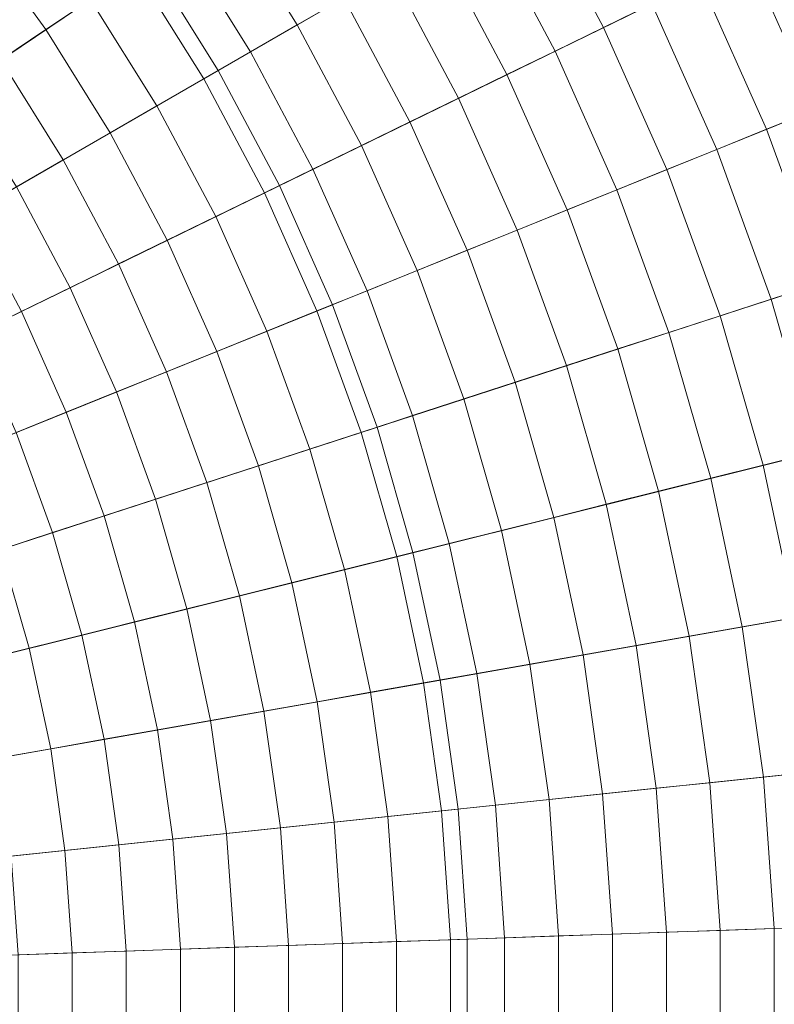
# Model space of a CAD drawing. Header units: centimetres. Extents: x -3.01 to 4.18, y -6.48 to 0.72.
# Tile 241 of 256: x 1.35 to 1.75, y -2.88 to -2.35. Entities that reach past the tile are written whole.
import ezdxf

# ---------------------------------------------------------------- set-up
doc = ezdxf.new("R2010")
doc.units = ezdxf.units.CM
doc.header["$LTSCALE"] = 2.54
doc.layers.add('Lucido design-1', color=7, linetype='Continuous')

# ---------------------------------------------------------------- blocks, each defined once
blk = doc.blocks.new('Gruppo-1')
at = {"color": 142, "linetype": 'Continuous', "lineweight": 9}
for points in [[(1.41493, -2.32202, -14.60843), (1.37393, -2.26558, -14.60843), (0.58636, -2.8809, -14.60843), (1.41493, -2.32202, -14.60843)], [(0.58636, -2.8809, -13.70118), (1.37393, -2.26558, -13.70118), (1.41493, -2.32202, -13.70118), (0.58636, -2.8809, -13.70118)], [(1.4519, -2.38118, -14.60843), (1.41493, -2.32202, -14.60843), (0.58636, -2.8809, -14.60843), (1.4519, -2.38118, -14.60843)], [(0.58636, -2.8809, -13.70118), (1.41493, -2.32202, -13.70118), (1.4519, -2.38118, -13.70118), (0.58636, -2.8809, -13.70118)], [(1.4519, -2.38118, -13.70118), (1.41493, -2.32202, -13.70118), (1.41493, -2.32202, -14.60843), (1.4519, -2.38118, -14.60843), (1.4519, -2.38118, -13.70118)], [(1.48465, -2.44277, -14.60843), (1.4519, -2.38118, -14.60843), (0.58636, -2.8809, -14.60843), (1.48465, -2.44277, -14.60843)], [(0.58636, -2.8809, -13.70118), (1.4519, -2.38118, -13.70118), (1.48465, -2.44277, -13.70118), (0.58636, -2.8809, -13.70118)], [(1.48465, -2.44277, -13.70118), (1.4519, -2.38118, -13.70118), (1.4519, -2.38118, -14.60843), (1.48465, -2.44277, -14.60843), (1.48465, -2.44277, -13.70118)], [(1.51302, -2.5065, -14.60843), (1.48465, -2.44277, -14.60843), (0.58636, -2.8809, -14.60843), (1.51302, -2.5065, -14.60843)], [(0.58636, -2.8809, -13.70118), (1.48465, -2.44277, -13.70118), (1.51302, -2.5065, -13.70118), (0.58636, -2.8809, -13.70118)], [(1.51302, -2.5065, -13.70118), (1.48465, -2.44277, -13.70118), (1.48465, -2.44277, -14.60843), (1.51302, -2.5065, -14.60843), (1.51302, -2.5065, -13.70118)], [(1.53688, -2.57206, -14.60843), (1.51302, -2.5065, -14.60843), (0.58636, -2.8809, -14.60843), (1.53688, -2.57206, -14.60843)], [(0.58636, -2.8809, -13.70118), (1.51302, -2.5065, -13.70118), (1.53688, -2.57206, -13.70118), (0.58636, -2.8809, -13.70118)], [(1.53688, -2.57206, -13.70118), (1.51302, -2.5065, -13.70118), (1.51302, -2.5065, -14.60843), (1.53688, -2.57206, -14.60843), (1.53688, -2.57206, -13.70118)], [(1.55611, -2.63911, -14.60843), (1.53688, -2.57206, -14.60843), (0.58636, -2.8809, -14.60843), (1.55611, -2.63911, -14.60843)], [(0.58636, -2.8809, -13.70118), (1.53688, -2.57206, -13.70118), (1.55611, -2.63911, -13.70118), (0.58636, -2.8809, -13.70118)], [(1.55611, -2.63911, -13.70118), (1.53688, -2.57206, -13.70118), (1.53688, -2.57206, -14.60843), (1.55611, -2.63911, -14.60843), (1.55611, -2.63911, -13.70118)], [(1.57061, -2.70735, -14.60843), (1.55611, -2.63911, -14.60843), (0.58636, -2.8809, -14.60843), (1.57061, -2.70735, -14.60843)], [(0.58636, -2.8809, -13.70118), (1.55611, -2.63911, -13.70118), (1.57061, -2.70735, -13.70118), (0.58636, -2.8809, -13.70118)], [(1.57061, -2.70735, -13.70118), (1.55611, -2.63911, -13.70118), (1.55611, -2.63911, -14.60843), (1.57061, -2.70735, -14.60843), (1.57061, -2.70735, -13.70118)], [(1.58032, -2.77643, -14.60843), (1.57061, -2.70735, -14.60843), (0.58636, -2.8809, -14.60843), (1.58032, -2.77643, -14.60843)], [(0.58636, -2.8809, -13.70118), (1.57061, -2.70735, -13.70118), (1.58032, -2.77643, -13.70118), (0.58636, -2.8809, -13.70118)], [(1.58032, -2.77643, -13.70118), (1.57061, -2.70735, -13.70118), (1.57061, -2.70735, -14.60843), (1.58032, -2.77643, -14.60843), (1.58032, -2.77643, -13.70118)], [(1.58519, -2.84602, -14.60843), (1.58032, -2.77643, -14.60843), (0.58636, -2.8809, -14.60843), (1.58519, -2.84602, -14.60843)], [(0.58636, -2.8809, -13.70118), (1.58032, -2.77643, -13.70118), (1.58519, -2.84602, -13.70118), (0.58636, -2.8809, -13.70118)], [(1.58519, -2.84602, -13.70118), (1.58032, -2.77643, -13.70118), (1.58032, -2.77643, -14.60843), (1.58519, -2.84602, -14.60843), (1.58519, -2.84602, -13.70118)], [(1.58519, -2.91578, -14.60843), (1.58519, -2.84602, -14.60843), (0.58636, -2.8809, -14.60843), (1.58519, -2.91578, -14.60843)], [(0.58636, -2.8809, -13.70118), (1.58519, -2.84602, -13.70118), (1.58519, -2.91578, -13.70118), (0.58636, -2.8809, -13.70118)], [(1.58519, -2.91578, -13.70118), (1.58519, -2.84602, -13.70118), (1.58519, -2.84602, -14.60843), (1.58519, -2.91578, -14.60843), (1.58519, -2.91578, -13.70118)]]:
    blk.add_polyline3d(points, dxfattribs=at)
for points in [[(1.57828, 0.57832, -13.70234), (1.33456, 0.63909, -13.70234), (0.58681, -2.87878, -13.70234), (0.58696, -2.87882, -13.70234)], [(1.81716, 0.5007, -13.70234), (1.57828, 0.57832, -13.70234), (0.58696, -2.87882, -13.70234), (0.5871, -2.87887, -13.70234)], [(2.05005, 0.40661, -13.70234), (1.81716, 0.5007, -13.70234), (0.5871, -2.87887, -13.70234), (0.58724, -2.87892, -13.70234)], [(2.27581, 0.2965, -13.70234), (2.05005, 0.40661, -13.70234), (0.58724, -2.87892, -13.70234), (0.58738, -2.87899, -13.70234)], [(2.49334, 0.17091, -13.70234), (2.27581, 0.2965, -13.70234), (0.58738, -2.87899, -13.70234), (0.58751, -2.87906, -13.70234)], [(2.70158, 0.03045, -13.70234), (2.49334, 0.17091, -13.70234), (0.58751, -2.87906, -13.70234), (0.58763, -2.87915, -13.70234)], [(2.89951, -0.12419, -13.70234), (2.70158, 0.03045, -13.70234), (0.58763, -2.87915, -13.70234), (0.58775, -2.87924, -13.70234)], [(3.08618, -0.29226, -13.70234), (2.89951, -0.12419, -13.70234), (0.58775, -2.87924, -13.70234), (0.58786, -2.87934, -13.70234)], [(3.26066, -0.47295, -13.70234), (3.08618, -0.29226, -13.70234), (0.58786, -2.87934, -13.70234), (0.58797, -2.87945, -13.70234)], [(3.42212, -0.66536, -13.70234), (3.26066, -0.47295, -13.70234), (0.58797, -2.87945, -13.70234), (0.58806, -2.87957, -13.70234)], [(3.56976, -0.86857, -13.70234), (3.42212, -0.66536, -13.70234), (0.58806, -2.87957, -13.70234), (0.58815, -2.87969, -13.70234)], [(3.70286, -1.08159, -13.70234), (3.56976, -0.86857, -13.70234), (0.58815, -2.87969, -13.70234), (0.58823, -2.87982, -13.70234)], [(3.82078, -1.30336, -13.70234), (3.70286, -1.08159, -13.70234), (0.58823, -2.87982, -13.70234), (0.5883, -2.87995, -13.70234)], [(3.92295, -1.53283, -13.70234), (3.82078, -1.30336, -13.70234), (0.5883, -2.87995, -13.70234), (0.58837, -2.88009, -13.70234)], [(4.00886, -1.76886, -13.70234), (3.92295, -1.53283, -13.70234), (0.58837, -2.88009, -13.70234), (0.58842, -2.88023, -13.70234)], [(4.07809, -2.01031, -13.70234), (4.00886, -1.76886, -13.70234), (0.58842, -2.88023, -13.70234), (0.58846, -2.88038, -13.70234)], [(4.13032, -2.256, -13.70234), (4.07809, -2.01031, -13.70234), (0.58846, -2.88038, -13.70234), (0.58849, -2.88052, -13.70234)], [(4.16527, -2.50474, -13.70234), (4.13032, -2.256, -13.70234), (0.58849, -2.88052, -13.70234), (0.58851, -2.88067, -13.70234)], [(1.65812, -2.35816, -12.70051), (1.61905, -2.28467, -12.70051), (1.64398, -2.27028, -12.70526), (1.684, -2.34555, -12.70526)], [(1.4942, -2.35676, -12.67824), (1.45542, -2.29471, -12.67824), (1.47935, -2.27857, -12.68249), (1.51919, -2.34233, -12.68249)], [(1.63224, -2.37079, -12.69585), (1.59411, -2.29908, -12.69585), (1.61905, -2.28467, -12.70051), (1.65812, -2.35816, -12.70051)], [(1.35959, -2.35935, -12.66223), (1.32132, -2.30668, -12.66223), (1.34411, -2.28888, -12.66608), (1.38356, -2.34318, -12.66608)], [(1.46919, -2.3712, -12.67409), (1.43148, -2.31086, -12.67409), (1.45542, -2.29471, -12.67824), (1.4942, -2.35676, -12.67824)], [(1.60634, -2.38342, -12.6913), (1.56915, -2.31349, -12.6913), (1.59411, -2.29908, -12.69585), (1.63224, -2.37079, -12.69585)], [(1.3356, -2.37553, -12.65847), (1.29852, -2.3245, -12.65847), (1.32132, -2.30668, -12.66223), (1.35959, -2.35935, -12.66223)], [(1.44416, -2.38565, -12.67003), (1.40753, -2.32701, -12.67003), (1.43148, -2.31086, -12.67409), (1.46919, -2.3712, -12.67409)], [(1.772, -2.40187, -12.71507), (1.7357, -2.32033, -12.71507), (1.76153, -2.30773, -12.72012), (1.79864, -2.3911, -12.72012)], [(1.58042, -2.39606, -12.68685), (1.54418, -2.3279, -12.68685), (1.56915, -2.31349, -12.6913), (1.60634, -2.38342, -12.6913)], [(1.74534, -2.41264, -12.71011), (1.70986, -2.33293, -12.71011), (1.7357, -2.32033, -12.71507), (1.772, -2.40187, -12.71507)], [(1.41913, -2.4001, -12.66608), (1.38356, -2.34318, -12.66608), (1.40753, -2.32701, -12.67003), (1.44416, -2.38565, -12.67003)], [(1.55449, -2.40871, -12.68249), (1.51919, -2.34233, -12.68249), (1.54418, -2.3279, -12.68685), (1.58042, -2.39606, -12.68685)], [(1.71867, -2.42342, -12.70526), (1.684, -2.34555, -12.70526), (1.70986, -2.33293, -12.71011), (1.74534, -2.41264, -12.71011)], [(1.39408, -2.41456, -12.66223), (1.35959, -2.35935, -12.66223), (1.38356, -2.34318, -12.66608), (1.41913, -2.4001, -12.66608)], [(1.52855, -2.42136, -12.67824), (1.4942, -2.35676, -12.67824), (1.51919, -2.34233, -12.68249), (1.55449, -2.40871, -12.68249)], [(1.69198, -2.4342, -12.70051), (1.65812, -2.35816, -12.70051), (1.684, -2.34555, -12.70526), (1.71867, -2.42342, -12.70526)], [(1.36903, -2.42903, -12.65847), (1.3356, -2.37553, -12.65847), (1.35959, -2.35935, -12.66223), (1.39408, -2.41456, -12.66223)], [(1.50259, -2.43402, -12.67409), (1.46919, -2.3712, -12.67409), (1.4942, -2.35676, -12.67824), (1.52855, -2.42136, -12.67824)], [(1.66527, -2.44499, -12.69585), (1.63224, -2.37079, -12.69585), (1.65812, -2.35816, -12.70051), (1.69198, -2.4342, -12.70051)], [(1.63855, -2.45579, -12.6913), (1.60634, -2.38342, -12.6913), (1.63224, -2.37079, -12.69585), (1.66527, -2.44499, -12.69585)], [(1.34396, -2.4435, -12.65482), (1.3116, -2.39172, -12.65482), (1.3356, -2.37553, -12.65847), (1.36903, -2.42903, -12.65847)], [(1.47662, -2.44669, -12.67003), (1.44416, -2.38565, -12.67003), (1.46919, -2.3712, -12.67409), (1.50259, -2.43402, -12.67409)], [(1.45064, -2.45936, -12.66608), (1.41913, -2.4001, -12.66608), (1.44416, -2.38565, -12.67003), (1.47662, -2.44669, -12.67003)], [(1.61182, -2.46659, -12.68685), (1.58042, -2.39606, -12.68685), (1.60634, -2.38342, -12.6913), (1.63855, -2.45579, -12.6913)], [(1.58507, -2.47739, -12.68249), (1.55449, -2.40871, -12.68249), (1.58042, -2.39606, -12.68685), (1.61182, -2.46659, -12.68685)], [(1.42465, -2.47204, -12.66223), (1.39408, -2.41456, -12.66223), (1.41913, -2.4001, -12.66608), (1.45064, -2.45936, -12.66608)], [(1.77518, -2.49463, -12.71011), (1.74534, -2.41264, -12.71011), (1.772, -2.40187, -12.71507), (1.80253, -2.48574, -12.71507)], [(1.55831, -2.48821, -12.67824), (1.52855, -2.42136, -12.67824), (1.55449, -2.40871, -12.68249), (1.58507, -2.47739, -12.68249)], [(1.74782, -2.50352, -12.70526), (1.71867, -2.42342, -12.70526), (1.74534, -2.41264, -12.71011), (1.77518, -2.49463, -12.71011)], [(1.39864, -2.48472, -12.65847), (1.36903, -2.42903, -12.65847), (1.39408, -2.41456, -12.66223), (1.42465, -2.47204, -12.66223)], [(1.53153, -2.49902, -12.67409), (1.50259, -2.43402, -12.67409), (1.52855, -2.42136, -12.67824), (1.55831, -2.48821, -12.67824)], [(1.72044, -2.51241, -12.70051), (1.69198, -2.4342, -12.70051), (1.71867, -2.42342, -12.70526), (1.74782, -2.50352, -12.70526)], [(1.37262, -2.49741, -12.65482), (1.34396, -2.4435, -12.65482), (1.36903, -2.42903, -12.65847), (1.39864, -2.48472, -12.65847)], [(1.50474, -2.50985, -12.67003), (1.47662, -2.44669, -12.67003), (1.50259, -2.43402, -12.67409), (1.53153, -2.49902, -12.67409)], [(1.69305, -2.52131, -12.69585), (1.66527, -2.44499, -12.69585), (1.69198, -2.4342, -12.70051), (1.72044, -2.51241, -12.70051)], [(1.3466, -2.51011, -12.65127), (1.31888, -2.45798, -12.65127), (1.34396, -2.4435, -12.65482), (1.37262, -2.49741, -12.65482)], [(1.47794, -2.52068, -12.66608), (1.45064, -2.45936, -12.66608), (1.47662, -2.44669, -12.67003), (1.50474, -2.50985, -12.67003)], [(1.66564, -2.53022, -12.6913), (1.63855, -2.45579, -12.6913), (1.66527, -2.44499, -12.69585), (1.69305, -2.52131, -12.69585)], [(1.32056, -2.52281, -12.64782), (1.29379, -2.47246, -12.64782), (1.31888, -2.45798, -12.65127), (1.3466, -2.51011, -12.65127)], [(1.45113, -2.53151, -12.66223), (1.42465, -2.47204, -12.66223), (1.45064, -2.45936, -12.66608), (1.47794, -2.52068, -12.66608)], [(1.63822, -2.53913, -12.68685), (1.61182, -2.46659, -12.68685), (1.63855, -2.45579, -12.6913), (1.66564, -2.53022, -12.6913)], [(1.61078, -2.54804, -12.68249), (1.58507, -2.47739, -12.68249), (1.61182, -2.46659, -12.68685), (1.63822, -2.53913, -12.68685)], [(1.4243, -2.54235, -12.65847), (1.39864, -2.48472, -12.65847), (1.42465, -2.47204, -12.66223), (1.45113, -2.53151, -12.66223)], [(1.58333, -2.55696, -12.67824), (1.55831, -2.48821, -12.67824), (1.58507, -2.47739, -12.68249), (1.61078, -2.54804, -12.68249)], [(1.39746, -2.55319, -12.65482), (1.37262, -2.49741, -12.65482), (1.39864, -2.48472, -12.65847), (1.4243, -2.54235, -12.65847)], [(1.55587, -2.56589, -12.67409), (1.53153, -2.49902, -12.67409), (1.55831, -2.48821, -12.67824), (1.58333, -2.55696, -12.67824)], [(1.77132, -2.58546, -12.70526), (1.74782, -2.50352, -12.70526), (1.77518, -2.49463, -12.71011), (1.79923, -2.5785, -12.71011)], [(1.37061, -2.56404, -12.65127), (1.3466, -2.51011, -12.65127), (1.37262, -2.49741, -12.65482), (1.39746, -2.55319, -12.65482)], [(1.52839, -2.57482, -12.67003), (1.50474, -2.50985, -12.67003), (1.53153, -2.49902, -12.67409), (1.55587, -2.56589, -12.67409)], [(4.18279, -2.75531, -13.70234), (4.16527, -2.50474, -13.70234), (0.58851, -2.88067, -13.70234), (0.58852, -2.88082, -13.70234)], [(1.74339, -2.59242, -12.70051), (1.72044, -2.51241, -12.70051), (1.74782, -2.50352, -12.70526), (1.77132, -2.58546, -12.70526)], [(1.34375, -2.57489, -12.64782), (1.32056, -2.52281, -12.64782), (1.3466, -2.51011, -12.65127), (1.37061, -2.56404, -12.65127)], [(1.5009, -2.58375, -12.66608), (1.47794, -2.52068, -12.66608), (1.50474, -2.50985, -12.67003), (1.52839, -2.57482, -12.67003)], [(1.71544, -2.59939, -12.69585), (1.69305, -2.52131, -12.69585), (1.72044, -2.51241, -12.70051), (1.74339, -2.59242, -12.70051)], [(1.47339, -2.59268, -12.66223), (1.45113, -2.53151, -12.66223), (1.47794, -2.52068, -12.66608), (1.5009, -2.58375, -12.66608)], [(1.68748, -2.60636, -12.6913), (1.66564, -2.53022, -12.6913), (1.69305, -2.52131, -12.69585), (1.71544, -2.59939, -12.69585)], [(1.44587, -2.60163, -12.65847), (1.4243, -2.54235, -12.65847), (1.45113, -2.53151, -12.66223), (1.47339, -2.59268, -12.66223)], [(1.6595, -2.61333, -12.68685), (1.63822, -2.53913, -12.68685), (1.66564, -2.53022, -12.6913), (1.68748, -2.60636, -12.6913)], [(1.63151, -2.62031, -12.68249), (1.61078, -2.54804, -12.68249), (1.63822, -2.53913, -12.68685), (1.6595, -2.61333, -12.68685)], [(1.41834, -2.61057, -12.65482), (1.39746, -2.55319, -12.65482), (1.4243, -2.54235, -12.65847), (1.44587, -2.60163, -12.65847)], [(1.6035, -2.6273, -12.67824), (1.58333, -2.55696, -12.67824), (1.61078, -2.54804, -12.68249), (1.63151, -2.62031, -12.68249)], [(1.3908, -2.61952, -12.65127), (1.37061, -2.56404, -12.65127), (1.39746, -2.55319, -12.65482), (1.41834, -2.61057, -12.65482)], [(1.57548, -2.63428, -12.67409), (1.55587, -2.56589, -12.67409), (1.58333, -2.55696, -12.67824), (1.6035, -2.6273, -12.67824)], [(1.36325, -2.62847, -12.64782), (1.34375, -2.57489, -12.64782), (1.37061, -2.56404, -12.65127), (1.3908, -2.61952, -12.65127)], [(1.54744, -2.64127, -12.67003), (1.52839, -2.57482, -12.67003), (1.55587, -2.56589, -12.67409), (1.57548, -2.63428, -12.67409)], [(1.33568, -2.63743, -12.64447), (1.31687, -2.58575, -12.64447), (1.34375, -2.57489, -12.64782), (1.36325, -2.62847, -12.64782)], [(1.5194, -2.64827, -12.66608), (1.5009, -2.58375, -12.66608), (1.52839, -2.57482, -12.67003), (1.54744, -2.64127, -12.67003)], [(1.49133, -2.65526, -12.66223), (1.47339, -2.59268, -12.66223), (1.5009, -2.58375, -12.66608), (1.5194, -2.64827, -12.66608)], [(1.76069, -2.67383, -12.70051), (1.74339, -2.59242, -12.70051), (1.77132, -2.58546, -12.70526), (1.78904, -2.66883, -12.70526)], [(1.46326, -2.66226, -12.65847), (1.44587, -2.60163, -12.65847), (1.47339, -2.59268, -12.66223), (1.49133, -2.65526, -12.66223)], [(1.73233, -2.67883, -12.69585), (1.71544, -2.59939, -12.69585), (1.74339, -2.59242, -12.70051), (1.76069, -2.67383, -12.70051)], [(1.43517, -2.66927, -12.65482), (1.41834, -2.61057, -12.65482), (1.44587, -2.60163, -12.65847), (1.46326, -2.66226, -12.65847)], [(1.70395, -2.68384, -12.6913), (1.68748, -2.60636, -12.6913), (1.71544, -2.59939, -12.69585), (1.73233, -2.67883, -12.69585)], [(1.67555, -2.68884, -12.68685), (1.6595, -2.61333, -12.68685), (1.68748, -2.60636, -12.6913), (1.70395, -2.68384, -12.6913)], [(1.40707, -2.67627, -12.65127), (1.3908, -2.61952, -12.65127), (1.41834, -2.61057, -12.65482), (1.43517, -2.66927, -12.65482)], [(1.64714, -2.69385, -12.68249), (1.63151, -2.62031, -12.68249), (1.6595, -2.61333, -12.68685), (1.67555, -2.68884, -12.68685)], [(1.37896, -2.68328, -12.64782), (1.36325, -2.62847, -12.64782), (1.3908, -2.61952, -12.65127), (1.40707, -2.67627, -12.65127)], [(1.61871, -2.69887, -12.67824), (1.6035, -2.6273, -12.67824), (1.63151, -2.62031, -12.68249), (1.64714, -2.69385, -12.68249)], [(1.35084, -2.69029, -12.64447), (1.33568, -2.63743, -12.64447), (1.36325, -2.62847, -12.64782), (1.37896, -2.68328, -12.64782)], [(1.59027, -2.70388, -12.67409), (1.57548, -2.63428, -12.67409), (1.6035, -2.6273, -12.67824), (1.61871, -2.69887, -12.67824)], [(1.32271, -2.69731, -12.64122), (1.30811, -2.64639, -12.64122), (1.33568, -2.63743, -12.64447), (1.35084, -2.69029, -12.64447)], [(1.56182, -2.7089, -12.67003), (1.54744, -2.64127, -12.67003), (1.57548, -2.63428, -12.67409), (1.59027, -2.70388, -12.67409)], [(1.53335, -2.71392, -12.66608), (1.5194, -2.64827, -12.66608), (1.54744, -2.64127, -12.67003), (1.56182, -2.7089, -12.67003)], [(1.50487, -2.71894, -12.66223), (1.49133, -2.65526, -12.66223), (1.5194, -2.64827, -12.66608), (1.53335, -2.71392, -12.66608)], [(1.47638, -2.72396, -12.65847), (1.46326, -2.66226, -12.65847), (1.49133, -2.65526, -12.66223), (1.50487, -2.71894, -12.66223)], [(1.44787, -2.72899, -12.65482), (1.43517, -2.66927, -12.65482), (1.46326, -2.66226, -12.65847), (1.47638, -2.72396, -12.65847)], [(1.41935, -2.73402, -12.65127), (1.40707, -2.67627, -12.65127), (1.43517, -2.66927, -12.65482), (1.44787, -2.72899, -12.65482)], [(1.39082, -2.73905, -12.64782), (1.37896, -2.68328, -12.64782), (1.40707, -2.67627, -12.65127), (1.41935, -2.73402, -12.65127)], [(1.74363, -2.75926, -12.69585), (1.73233, -2.67883, -12.69585), (1.76069, -2.67383, -12.70051), (1.77228, -2.75625, -12.70051)], [(1.71497, -2.76228, -12.6913), (1.70395, -2.68384, -12.6913), (1.73233, -2.67883, -12.69585), (1.74363, -2.75926, -12.69585)], [(1.36228, -2.74408, -12.64447), (1.35084, -2.69029, -12.64447), (1.37896, -2.68328, -12.64782), (1.39082, -2.73905, -12.64782)], [(1.68629, -2.76529, -12.68685), (1.67555, -2.68884, -12.68685), (1.70395, -2.68384, -12.6913), (1.71497, -2.76228, -12.6913)], [(1.33372, -2.74912, -12.64122), (1.32271, -2.69731, -12.64122), (1.35084, -2.69029, -12.64447), (1.36228, -2.74408, -12.64447)], [(1.6576, -2.76831, -12.68249), (1.64714, -2.69385, -12.68249), (1.67555, -2.68884, -12.68685), (1.68629, -2.76529, -12.68685)], [(1.6289, -2.77132, -12.67824), (1.61871, -2.69887, -12.67824), (1.64714, -2.69385, -12.68249), (1.6576, -2.76831, -12.68249)], [(1.60018, -2.77434, -12.67409), (1.59027, -2.70388, -12.67409), (1.61871, -2.69887, -12.67824), (1.6289, -2.77132, -12.67824)], [(1.57144, -2.77736, -12.67003), (1.56182, -2.7089, -12.67003), (1.59027, -2.70388, -12.67409), (1.60018, -2.77434, -12.67409)], [(1.54269, -2.78038, -12.66608), (1.53335, -2.71392, -12.66608), (1.56182, -2.7089, -12.67003), (1.57144, -2.77736, -12.67003)], [(1.51393, -2.78341, -12.66223), (1.50487, -2.71894, -12.66223), (1.53335, -2.71392, -12.66608), (1.54269, -2.78038, -12.66608)], [(1.48515, -2.78643, -12.65847), (1.47638, -2.72396, -12.65847), (1.50487, -2.71894, -12.66223), (1.51393, -2.78341, -12.66223)], [(1.42757, -2.79248, -12.65127), (1.41935, -2.73402, -12.65127), (1.44787, -2.72899, -12.65482), (1.45637, -2.78946, -12.65482)], [(1.45637, -2.78946, -12.65482), (1.44787, -2.72899, -12.65482), (1.47638, -2.72396, -12.65847), (1.48515, -2.78643, -12.65847)], [(1.39875, -2.79551, -12.64782), (1.39082, -2.73905, -12.64782), (1.41935, -2.73402, -12.65127), (1.42757, -2.79248, -12.65127)], [(1.36993, -2.79854, -12.64447), (1.36228, -2.74408, -12.64447), (1.39082, -2.73905, -12.64782), (1.39875, -2.79551, -12.64782)], [(1.34109, -2.80157, -12.64122), (1.33372, -2.74912, -12.64122), (1.36228, -2.74408, -12.64447), (1.36993, -2.79854, -12.64447)], [(4.18279, -3.00649, -13.70234), (4.18279, -2.75531, -13.70234), (0.58852, -2.88082, -13.70234), (0.58852, -2.88097, -13.70234)], [(1.7205, -2.84129, -12.6913), (1.71497, -2.76228, -12.6913), (1.74363, -2.75926, -12.69585), (1.7493, -2.84029, -12.69585)], [(1.7493, -2.84029, -12.69585), (1.74363, -2.75926, -12.69585), (1.77228, -2.75625, -12.70051), (1.77808, -2.83928, -12.70051)], [(1.66285, -2.84331, -12.68249), (1.6576, -2.76831, -12.68249), (1.68629, -2.76529, -12.68685), (1.69168, -2.8423, -12.68685)], [(1.69168, -2.8423, -12.68685), (1.68629, -2.76529, -12.68685), (1.71497, -2.76228, -12.6913), (1.7205, -2.84129, -12.6913)], [(1.634, -2.84431, -12.67824), (1.6289, -2.77132, -12.67824), (1.6576, -2.76831, -12.68249), (1.66285, -2.84331, -12.68249)], [(1.57626, -2.84633, -12.67003), (1.57144, -2.77736, -12.67003), (1.60018, -2.77434, -12.67409), (1.60514, -2.84532, -12.67409)], [(1.60514, -2.84532, -12.67409), (1.60018, -2.77434, -12.67409), (1.6289, -2.77132, -12.67824), (1.634, -2.84431, -12.67824)], [(1.51847, -2.84835, -12.66223), (1.51393, -2.78341, -12.66223), (1.54269, -2.78038, -12.66608), (1.54737, -2.84734, -12.66608)], [(1.54737, -2.84734, -12.66608), (1.54269, -2.78038, -12.66608), (1.57144, -2.77736, -12.67003), (1.57626, -2.84633, -12.67003)], [(1.46063, -2.85037, -12.65482), (1.45637, -2.78946, -12.65482), (1.48515, -2.78643, -12.65847), (1.48955, -2.84936, -12.65847)], [(1.48955, -2.84936, -12.65847), (1.48515, -2.78643, -12.65847), (1.51393, -2.78341, -12.66223), (1.51847, -2.84835, -12.66223)], [(1.43168, -2.85138, -12.65127), (1.42757, -2.79248, -12.65127), (1.45637, -2.78946, -12.65482), (1.46063, -2.85037, -12.65482)], [(1.37377, -2.8534, -12.64447), (1.36993, -2.79854, -12.64447), (1.39875, -2.79551, -12.64782), (1.40273, -2.85239, -12.64782)], [(1.40273, -2.85239, -12.64782), (1.39875, -2.79551, -12.64782), (1.42757, -2.79248, -12.65127), (1.43168, -2.85138, -12.65127)], [(1.34479, -2.85441, -12.64122), (1.34109, -2.80157, -12.64122), (1.36993, -2.79854, -12.64447), (1.37377, -2.8534, -12.64447)], [(1.7493, -2.92151, -12.69585), (1.7493, -2.84029, -12.69585), (1.77808, -2.83928, -12.70051), (1.77808, -2.92251, -12.70051)], [(1.60514, -2.91647, -12.67409), (1.60514, -2.84532, -12.67409), (1.634, -2.84431, -12.67824), (1.634, -2.91748, -12.67824)], [(1.634, -2.91748, -12.67824), (1.634, -2.84431, -12.67824), (1.66285, -2.84331, -12.68249), (1.66285, -2.91849, -12.68249)], [(1.66285, -2.91849, -12.68249), (1.66285, -2.84331, -12.68249), (1.69168, -2.8423, -12.68685), (1.69168, -2.9195, -12.68685)], [(1.69168, -2.9195, -12.68685), (1.69168, -2.8423, -12.68685), (1.7205, -2.84129, -12.6913), (1.7205, -2.9205, -12.6913)], [(1.7205, -2.9205, -12.6913), (1.7205, -2.84129, -12.6913), (1.7493, -2.84029, -12.69585), (1.7493, -2.92151, -12.69585)], [(1.46063, -2.91143, -12.65482), (1.46063, -2.85037, -12.65482), (1.48955, -2.84936, -12.65847), (1.48955, -2.91244, -12.65847)], [(1.48955, -2.91244, -12.65847), (1.48955, -2.84936, -12.65847), (1.51847, -2.84835, -12.66223), (1.51847, -2.91345, -12.66223)], [(1.51847, -2.91345, -12.66223), (1.51847, -2.84835, -12.66223), (1.54737, -2.84734, -12.66608), (1.54737, -2.91446, -12.66608)], [(1.54737, -2.91446, -12.66608), (1.54737, -2.84734, -12.66608), (1.57626, -2.84633, -12.67003), (1.57626, -2.91547, -12.67003)], [(1.57626, -2.91547, -12.67003), (1.57626, -2.84633, -12.67003), (1.60514, -2.84532, -12.67409), (1.60514, -2.91647, -12.67409)], [(1.34479, -2.90738, -12.64122), (1.34479, -2.85441, -12.64122), (1.37377, -2.8534, -12.64447), (1.37377, -2.90839, -12.64447)], [(1.37377, -2.90839, -12.64447), (1.37377, -2.8534, -12.64447), (1.40273, -2.85239, -12.64782), (1.40273, -2.90941, -12.64782)], [(1.40273, -2.90941, -12.64782), (1.40273, -2.85239, -12.64782), (1.43168, -2.85138, -12.65127), (1.43168, -2.91042, -12.65127)], [(1.43168, -2.91042, -12.65127), (1.43168, -2.85138, -12.65127), (1.46063, -2.85037, -12.65482), (1.46063, -2.91143, -12.65482)]]:
    blk.add_3dface(points, dxfattribs=at)

msp = doc.modelspace()

# ---------------------------------------------------------------- block references
at = {"layer": 'Lucido design-1', "color": 7}
msp.add_blockref('Gruppo-1', (0, 0), dxfattribs=at)

doc.saveas('drawing.dxf')
